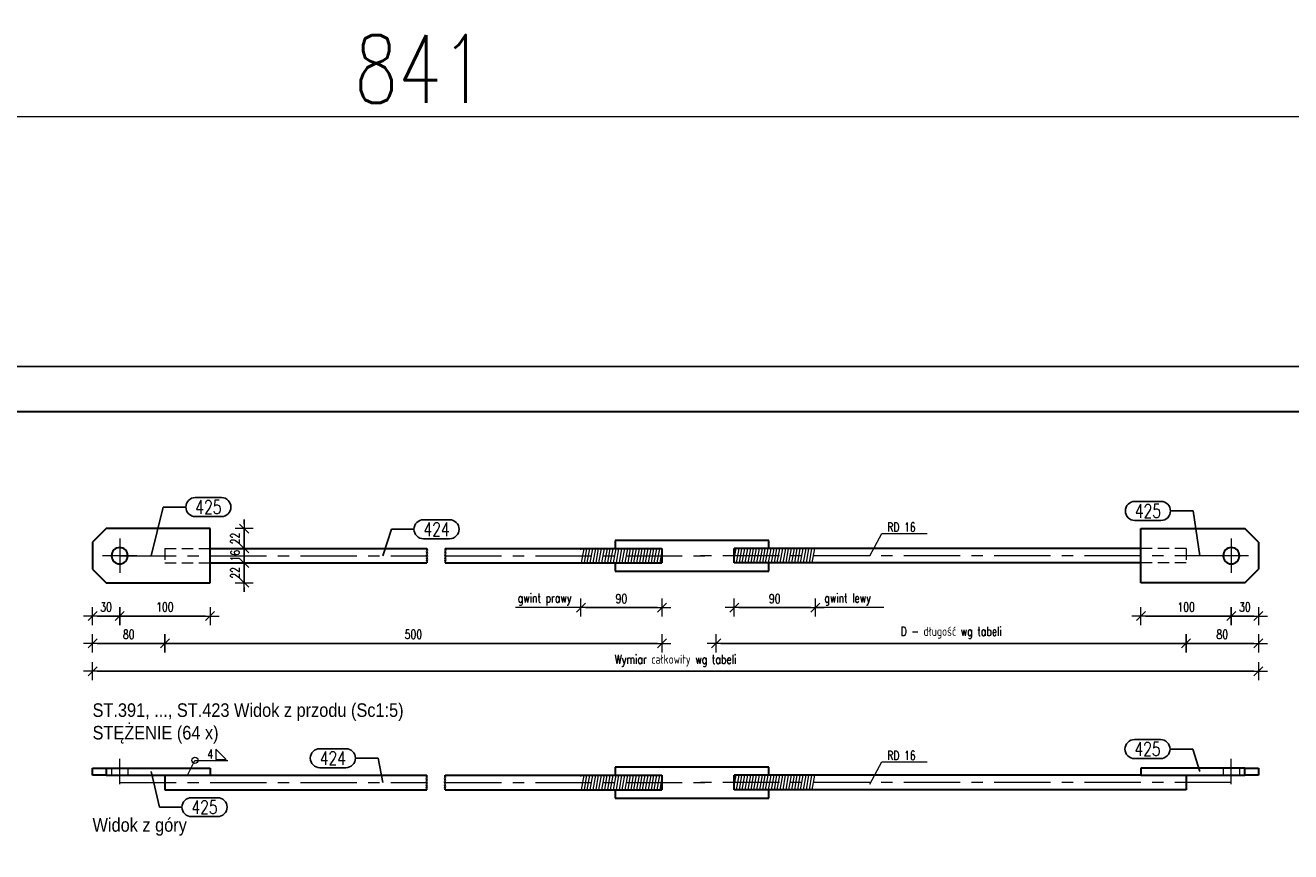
# Model space of a CAD drawing. Header units: millimetres. Extents: x -882 to -29, y 17430 to 18100.
# Tile 11 of 12: x -542 to -262, y 17917 to 18100. Entities that reach past the tile are written whole.
import ezdxf

# ---------------------------------------------------------------- set-up
doc = ezdxf.new("R2010")
doc.units = ezdxf.units.MM
doc.header["$LTSCALE"] = 10
doc.linetypes.add('HIDDEN', pattern=[0.375, 0.25, -0.125])
doc.linetypes.add('MITTE', pattern=[2, 1.25, -0.25, 0.25, -0.25])
doc.layers.get('Defpoints').update_dxf_attribs({"color": 1})
doc.layers.add('_FORMATKA', color=8, linetype='Continuous', plot=False)
for name, color, linetype, lineweight in [('_RAMKA', 7, 'Continuous', 35), ('PS_DIM', 4, 'Continuous', 13), ('PS_Hatch', 3, 'Continuous', 9), ('PS_Hidden', 2, 'HIDDEN', 9), ('PS_Mid', 5, 'MITTE', 15), ('PS_Pos', 1, 'Continuous', 15), ('PS_Shape', 161, 'Continuous', 30), ('PS_SOLID', 7, 'Continuous', 30), ('PS_Weld', 1, 'Continuous', 9)]:
    doc.layers.add(name, color=color, linetype=linetype, lineweight=lineweight)
doc.styles.add('gil', font='txt', dxfattribs={"width": 0.9})
doc.styles.add('simplex', font='simplex.shx', dxfattribs={"width": 0.75})
doc.dimstyles.new('1_10_PRZ', dxfattribs={"dimtxt": 2, "dimasz": 1, "dimexe": 2, "dimexo": 5, "dimgap": 1, "dimtad": 1, "dimdec": 0, "dimlfac": 10, "dimtxsty": 'simplex', "dimblk": 'dimznak', "dimcen": 2, "dimse1": 1, "dimse2": 1, "dimclrt": 3, "dimadec": 1, "dimazin": 0, "dimtfac": 1, "dimtdec": 0, "dimtix": 1, "dimtmove": 2, "dimatfit": 3, "dimldrblk": 'dim-grot', "dimfxl": 1, "dimarcsym": 0})
doc.dimstyles.new('1_5_PRZ', dxfattribs={"dimtxt": 2, "dimasz": 1, "dimexe": 2, "dimexo": 5, "dimgap": 1, "dimtad": 1, "dimdec": 0, "dimlfac": 5, "dimtxsty": 'simplex', "dimblk": 'dimznak', "dimcen": 2, "dimse1": 1, "dimse2": 1, "dimclrd": 256, "dimclrt": 1, "dimadec": 1, "dimazin": 0, "dimtfac": 1, "dimtdec": 0, "dimtix": 1, "dimtmove": 2, "dimatfit": 3, "dimldrblk": 'dim-grot', "dimfxl": 1, "dimarcsym": 0})

# ---------------------------------------------------------------- blocks, each defined once
blk = doc.blocks.new('dim-grot')
blk.add_hatch(color=256).paths.add_polyline_path([(0, 0), (-2, 0.5), (-2, -0.5)])
blk.add_lwpolyline([(0, 0), (-2, 0.5), (-2, -0.5), (0, 0)])
blk = doc.blocks.new('dimznak')
at = {"color": 0}
for points in [[(0, 2), (0, -2)], [(-2, 0), (2, 0)]]:
    blk.add_lwpolyline(points, dxfattribs=at)
at = {"color": 2}
blk.add_lwpolyline([(1, 1), (-1, -1)], dxfattribs=at)
blk = doc.blocks.new('*D35')
at = {"layer": 'Defpoints', "color": 0, "transparency": 16777216}
for p in [(-285.48, 17980.67), (-269.48, 17982.27), (-285.48, 17962.87)]:
    blk.add_point(p, dxfattribs=at)
at = {"layer": 'PS_DIM', "lineweight": -2, "transparency": 16777216}
blk.add_line((-270.48, 17962.87), (-284.48, 17962.87), dxfattribs=at)
at = {"layer": 'PS_DIM', "lineweight": -2, "transparency": 16777216, "rotation": 180}
blk.add_blockref('dimznak', (-285.48, 17962.87), dxfattribs=at)
at = {"layer": 'PS_DIM', "lineweight": -2, "transparency": 16777216}
blk.add_blockref('dimznak', (-269.48, 17962.87), dxfattribs=at)
at = {"layer": 'PS_DIM', "color": 1, "transparency": 16777216, "insert": (-277.48, 17964.87), "char_height": 2, "attachment_point": 5, "style": 'simplex'}
blk.add_mtext('80', dxfattribs=at)
blk = doc.blocks.new('*D36')
at = {"layer": 'Defpoints', "color": 0, "transparency": 16777216}
for p in [(-389.48, 17980.67), (-285.48, 17980.67), (-389.48, 17962.87)]:
    blk.add_point(p, dxfattribs=at)
at = {"layer": 'PS_DIM', "lineweight": -2, "transparency": 16777216}
blk.add_line((-286.48, 17962.87), (-388.48, 17962.87), dxfattribs=at)
at = {"layer": 'PS_DIM', "lineweight": -2, "transparency": 16777216, "rotation": 180}
blk.add_blockref('dimznak', (-389.48, 17962.87), dxfattribs=at)
at = {"layer": 'PS_DIM', "lineweight": -2, "transparency": 16777216}
blk.add_blockref('dimznak', (-285.48, 17962.87), dxfattribs=at)
at = {"layer": 'PS_DIM', "color": 1, "transparency": 16777216, "insert": (-337.48, 17965.2), "char_height": 2, "attachment_point": 5, "style": 'simplex'}
blk.add_mtext('D - długość wg tabeli', dxfattribs=at)
blk = doc.blocks.new('*D37')
at = {"layer": 'Defpoints', "color": 0, "transparency": 16777216}
for p in [(-511.48, 17980.67), (-401.48, 17980.67), (-511.48, 17962.87)]:
    blk.add_point(p, dxfattribs=at)
at = {"layer": 'PS_DIM', "lineweight": -2, "transparency": 16777216}
blk.add_line((-402.48, 17962.87), (-510.48, 17962.87), dxfattribs=at)
at = {"layer": 'PS_DIM', "lineweight": -2, "transparency": 16777216, "rotation": 180}
blk.add_blockref('dimznak', (-511.48, 17962.87), dxfattribs=at)
at = {"layer": 'PS_DIM', "lineweight": -2, "transparency": 16777216}
blk.add_blockref('dimznak', (-401.48, 17962.87), dxfattribs=at)
at = {"layer": 'PS_DIM', "color": 1, "transparency": 16777216, "insert": (-456.48, 17964.87), "char_height": 2, "attachment_point": 5, "style": 'simplex'}
blk.add_mtext('500', dxfattribs=at)
blk = doc.blocks.new('*D38')
at = {"layer": 'Defpoints', "color": 0, "transparency": 16777216}
for p in [(-511.48, 17980.67), (-527.48, 17978.87), (-527.48, 17962.87)]:
    blk.add_point(p, dxfattribs=at)
at = {"layer": 'PS_DIM', "lineweight": -2, "transparency": 16777216}
blk.add_line((-512.48, 17962.87), (-526.48, 17962.87), dxfattribs=at)
at = {"layer": 'PS_DIM', "lineweight": -2, "transparency": 16777216, "rotation": 180}
blk.add_blockref('dimznak', (-527.48, 17962.87), dxfattribs=at)
at = {"layer": 'PS_DIM', "lineweight": -2, "transparency": 16777216}
blk.add_blockref('dimznak', (-511.48, 17962.87), dxfattribs=at)
at = {"layer": 'PS_DIM', "color": 1, "transparency": 16777216, "insert": (-519.48, 17964.87), "char_height": 2, "attachment_point": 5, "style": 'simplex'}
blk.add_mtext('80', dxfattribs=at)
blk = doc.blocks.new('*D39')
at = {"layer": 'Defpoints', "color": 0, "transparency": 16777216}
for p in [(-269.48, 17982.27), (-527.48, 17978.87), (-269.48, 17956.69)]:
    blk.add_point(p, dxfattribs=at)
at = {"layer": 'PS_DIM', "lineweight": -2, "transparency": 16777216}
blk.add_line((-526.48, 17956.69), (-270.48, 17956.69), dxfattribs=at)
at = {"layer": 'PS_DIM', "lineweight": -2, "transparency": 16777216, "rotation": 180}
blk.add_blockref('dimznak', (-527.48, 17956.69), dxfattribs=at)
at = {"layer": 'PS_DIM', "lineweight": -2, "transparency": 16777216}
blk.add_blockref('dimznak', (-269.48, 17956.69), dxfattribs=at)
at = {"layer": 'PS_DIM', "color": 1, "transparency": 16777216, "insert": (-398.48, 17959.02), "char_height": 2, "attachment_point": 5, "style": 'simplex'}
blk.add_mtext('Wymiar całkowity wg tabeli', dxfattribs=at)
blk = doc.blocks.new('*D40')
at = {"layer": 'Defpoints', "color": 0, "transparency": 16777216}
for p in [(-419.42, 17980.67), (-401.48, 17982.43), (-419.42, 17970.78)]:
    blk.add_point(p, dxfattribs=at)
at = {"layer": 'PS_DIM', "lineweight": -2, "transparency": 16777216}
blk.add_line((-402.48, 17970.78), (-418.42, 17970.78), dxfattribs=at)
at = {"layer": 'PS_DIM', "lineweight": -2, "transparency": 16777216, "rotation": 180}
blk.add_blockref('dimznak', (-419.42, 17970.78), dxfattribs=at)
at = {"layer": 'PS_DIM', "lineweight": -2, "transparency": 16777216}
blk.add_blockref('dimznak', (-401.48, 17970.78), dxfattribs=at)
at = {"layer": 'PS_DIM', "color": 1, "transparency": 16777216, "insert": (-410.45, 17972.78), "char_height": 2, "attachment_point": 5, "style": 'simplex'}
blk.add_mtext('90', dxfattribs=at)
blk = doc.blocks.new('*D42')
at = {"layer": 'Defpoints', "color": 0, "transparency": 16777216}
for p in [(-501.48, 17988.27), (-496.26, 17983.87), (-493.93, 17983.87)]:
    blk.add_point(p, dxfattribs=at)
at = {"layer": 'PS_DIM', "lineweight": -2, "transparency": 16777216}
for p, q in [((-493.93, 17989.27), (-493.93, 17990.27)), ((-493.93, 17988.27), (-493.93, 17983.87)), ((-493.93, 17982.87), (-493.93, 17981.87))]:
    blk.add_line(p, q, dxfattribs=at)
for p, rotation in [((-493.93, 17988.27), 270), ((-493.93, 17983.87), 90)]:
    blk.add_blockref('dimznak', p, dxfattribs=dict(at, rotation=rotation))
at = {"layer": 'PS_DIM', "color": 1, "transparency": 16777216, "insert": (-495.93, 17986.07), "char_height": 2, "attachment_point": 5, "rotation": 90, "style": 'simplex'}
blk.add_mtext('22', dxfattribs=at)
blk = doc.blocks.new('*D43')
at = {"layer": 'Defpoints', "color": 0, "transparency": 16777216}
for p in [(-496.26, 17983.87), (-498.13, 17980.67), (-493.93, 17980.67)]:
    blk.add_point(p, dxfattribs=at)
at = {"layer": 'PS_DIM', "lineweight": -2, "transparency": 16777216}
for p, q in [((-493.93, 17984.87), (-493.93, 17985.87)), ((-493.93, 17983.87), (-493.93, 17980.67)), ((-493.93, 17979.67), (-493.93, 17978.67))]:
    blk.add_line(p, q, dxfattribs=at)
for p, rotation in [((-493.93, 17983.87), 270), ((-493.93, 17980.67), 90)]:
    blk.add_blockref('dimznak', p, dxfattribs=dict(at, rotation=rotation))
at = {"layer": 'PS_DIM', "color": 1, "transparency": 16777216, "insert": (-495.93, 17982.27), "char_height": 2, "attachment_point": 5, "rotation": 90, "style": 'simplex'}
blk.add_mtext('16', dxfattribs=at)
blk = doc.blocks.new('*D44')
at = {"layer": 'Defpoints', "color": 0, "transparency": 16777216}
for p in [(-498.13, 17980.67), (-501.48, 17976.27), (-493.93, 17976.27)]:
    blk.add_point(p, dxfattribs=at)
at = {"layer": 'PS_DIM', "lineweight": -2, "transparency": 16777216}
for p, q in [((-493.93, 17981.67), (-493.93, 17982.67)), ((-493.93, 17980.67), (-493.93, 17976.27)), ((-493.93, 17975.27), (-493.93, 17974.27))]:
    blk.add_line(p, q, dxfattribs=at)
for p, rotation in [((-493.93, 17980.67), 270), ((-493.93, 17976.27), 90)]:
    blk.add_blockref('dimznak', p, dxfattribs=dict(at, rotation=rotation))
at = {"layer": 'PS_DIM', "color": 1, "transparency": 16777216, "insert": (-495.93, 17978.47), "char_height": 2, "attachment_point": 5, "rotation": 90, "style": 'simplex'}
blk.add_mtext('22', dxfattribs=at)
blk = doc.blocks.new('*X26')
at = {"color": 1}
for p, q in [((-295.24, 10523.68), (-295.1, 10524.03)), ((-295.1, 10523.34), (-295.24, 10523.68)), ((-295.24, 10522.99), (-295.1, 10523.34)), ((-295.17, 10524.2), (-295.17, 10524.44)), ((-295.1, 10524.03), (-295.17, 10524.2)), ((-291.24, 10523.68), (-291.1, 10524.03)), ((-291.1, 10523.34), (-291.24, 10523.68)), ((-291.24, 10522.99), (-291.1, 10523.34)), ((-291.17, 10524.2), (-291.17, 10524.44)), ((-291.1, 10524.03), (-291.17, 10524.2)), ((-295.1, 10522.64), (-295.24, 10522.99)), ((-295.24, 10522.29), (-295.1, 10522.64)), ((-295.1, 10521.95), (-295.24, 10522.29)), ((-295.24, 10521.6), (-295.1, 10521.95)), ((-295.17, 10521.43), (-295.24, 10521.6)), ((-295.17, 10521.24), (-295.17, 10521.43)), ((-291.1, 10522.64), (-291.24, 10522.99)), ((-291.24, 10522.29), (-291.1, 10522.64)), ((-291.1, 10521.95), (-291.24, 10522.29)), ((-291.24, 10521.6), (-291.1, 10521.95)), ((-291.17, 10521.43), (-291.24, 10521.6)), ((-291.17, 10521.24), (-291.17, 10521.43))]:
    blk.add_line(p, q, dxfattribs=at)
at = {"layer": 'PS_Hidden', "color": 2, "linetype": 'HIDDEN'}
for p, q in [((-364.97, 10526.04), (-364.97, 10524.44)), ((-361.37, 10526.04), (-361.37, 10524.44)), ((-118.97, 10526.04), (-118.97, 10524.44)), ((-115.37, 10526.04), (-115.37, 10524.44))]:
    blk.add_line(p, q, dxfattribs=at)
at = {"layer": 'PS_Mid', "color": 5, "linetype": 'MITTE'}
for p, q in [((-363.17, 10522.44), (-363.17, 10528.04)), ((-117.17, 10522.44), (-117.17, 10528.04)), ((-363.17, 10522.84), (-295.17, 10522.84)), ((-291.17, 10522.84), (-233.17, 10522.84)), ((-117.17, 10522.84), (-237.17, 10522.84))]:
    blk.add_line(p, q, dxfattribs=at)
at = {"layer": 'PS_SOLID', "color": 7, "linetype": 'Continuous'}
for p, q in [((-369.17, 10524.44), (-369.17, 10526.04)), ((-369.17, 10526.04), (-366.17, 10526.04)), ((-366.17, 10524.44), (-369.17, 10524.44)), ((-366.17, 10526.04), (-366.17, 10524.44)), ((-366.17, 10526.04), (-343.17, 10526.04)), ((-366.17, 10524.44), (-343.17, 10524.44)), ((-353.17, 10524.44), (-353.17, 10522.84)), ((-343.17, 10526.04), (-343.17, 10524.44)), ((-343.17, 10524.44), (-295.17, 10524.44)), ((-291.17, 10524.44), (-243.17, 10524.44)), ((-243.17, 10524.44), (-243.17, 10521.24)), ((-227.17, 10522.84), (-227.17, 10524.44)), ((-137.17, 10524.44), (-227.17, 10524.44)), ((-137.17, 10526.04), (-137.17, 10524.44)), ((-114.17, 10526.04), (-137.17, 10526.04)), ((-137.17, 10524.44), (-114.17, 10524.44)), ((-127.17, 10524.44), (-127.17, 10521.24)), ((-114.17, 10524.44), (-114.17, 10526.04)), ((-114.17, 10526.04), (-111.17, 10526.04)), ((-111.17, 10524.44), (-114.17, 10524.44)), ((-111.17, 10526.04), (-111.17, 10524.44)), ((-353.17, 10522.84), (-353.17, 10521.24)), ((-353.17, 10521.24), (-295.17, 10521.24)), ((-291.17, 10521.24), (-243.17, 10521.24)), ((-227.17, 10521.24), (-227.17, 10522.84)), ((-127.17, 10521.24), (-227.17, 10521.24))]:
    blk.add_line(p, q, dxfattribs=at)
blk = doc.blocks.new('*X27')
at = {"color": 1}
for p, q in [((-295.1, 10574.26), (-295.24, 10573.91)), ((-295.24, 10573.91), (-295.1, 10573.57)), ((-295.17, 10574.62), (-295.17, 10574.43)), ((-295.17, 10574.43), (-295.1, 10574.26)), ((-291.1, 10574.26), (-291.24, 10573.91)), ((-291.24, 10573.91), (-291.1, 10573.57)), ((-291.17, 10574.62), (-291.17, 10574.43)), ((-291.17, 10574.43), (-291.1, 10574.26)), ((-295.1, 10573.57), (-295.24, 10573.22)), ((-295.24, 10573.22), (-295.1, 10572.87)), ((-295.1, 10572.87), (-295.24, 10572.53)), ((-295.24, 10572.53), (-295.1, 10572.18)), ((-295.1, 10572.18), (-295.24, 10571.83)), ((-295.24, 10571.83), (-295.17, 10571.66)), ((-295.17, 10571.66), (-295.17, 10571.42)), ((-291.1, 10573.57), (-291.24, 10573.22)), ((-291.24, 10573.22), (-291.1, 10572.87)), ((-291.1, 10572.87), (-291.24, 10572.53)), ((-291.24, 10572.53), (-291.1, 10572.18)), ((-291.1, 10572.18), (-291.24, 10571.83)), ((-291.24, 10571.83), (-291.17, 10571.66)), ((-291.17, 10571.66), (-291.17, 10571.42))]:
    blk.add_line(p, q, dxfattribs=at)
at = {"layer": 'PS_Hidden', "color": 2, "linetype": 'HIDDEN'}
for p, q in [((-353.17, 10574.62), (-353.17, 10571.42)), ((-353.17, 10574.62), (-343.17, 10574.62)), ((-127.17, 10574.62), (-137.17, 10574.62)), ((-127.17, 10574.62), (-127.17, 10571.42)), ((-353.17, 10571.42), (-343.17, 10571.42)), ((-127.17, 10571.42), (-137.17, 10571.42))]:
    blk.add_line(p, q, dxfattribs=at)
at = {"layer": 'PS_Mid', "color": 5, "linetype": 'MITTE'}
for p, q in [((-363.17, 10576.82), (-363.17, 10569.22)), ((-117.17, 10576.82), (-117.17, 10569.22)), ((-359.37, 10573.02), (-366.97, 10573.02)), ((-363.17, 10573.02), (-295.17, 10573.02)), ((-291.17, 10573.02), (-233.17, 10573.02)), ((-117.17, 10573.02), (-237.17, 10573.02)), ((-113.37, 10573.02), (-120.97, 10573.02))]:
    blk.add_line(p, q, dxfattribs=at)
at = {"layer": 'PS_SOLID', "color": 7, "linetype": 'Continuous'}
for p, q in [((-366.17, 10579.02), (-369.17, 10576.02)), ((-343.17, 10579.02), (-366.17, 10579.02)), ((-343.17, 10567.02), (-343.17, 10579.02)), ((-137.17, 10567.02), (-137.17, 10579.02)), ((-137.17, 10579.02), (-114.17, 10579.02)), ((-111.17, 10576.02), (-114.17, 10579.02)), ((-369.17, 10576.02), (-369.17, 10570.02)), ((-343.17, 10574.62), (-295.17, 10574.62)), ((-291.17, 10574.62), (-243.17, 10574.62)), ((-243.17, 10574.62), (-243.17, 10571.42)), ((-227.17, 10571.42), (-227.17, 10574.62)), ((-137.17, 10574.62), (-227.17, 10574.62)), ((-111.17, 10576.02), (-111.17, 10570.02)), ((-343.17, 10571.42), (-295.17, 10571.42)), ((-291.17, 10571.42), (-243.17, 10571.42)), ((-137.17, 10571.42), (-227.17, 10571.42)), ((-369.17, 10570.02), (-366.17, 10567.02)), ((-114.17, 10567.02), (-111.17, 10570.02)), ((-366.17, 10567.02), (-343.17, 10567.02)), ((-114.17, 10567.02), (-137.17, 10567.02))]:
    blk.add_line(p, q, dxfattribs=at)
at = {"layer": 'PS_SOLID', "color": 7, "extrusion": (0, 0, -1)}
for centre in [(363.17, 10573.02), (117.17, 10573.02)]:
    blk.add_circle(centre, 1.8, dxfattribs=at)
blk = doc.blocks.new('*X28')
at = {"color": 1}
for p, q in [((-298.17, 10573.02), (-295.56, 10577.95)), ((-295.56, 10577.95), (-285.53, 10577.95))]:
    blk.add_line(p, q, dxfattribs=at)
at = {"color": 3, "style": 'simplex', "width": 0.75}
blk.add_text('RD 16 ', height=2, dxfattribs=at).set_placement((-294.36, 10578.35))
blk = doc.blocks.new('*X29')
at = {"color": 1}
for p, q in [((-298.17, 10522.49), (-295.56, 10527.42)), ((-295.56, 10527.42), (-285.53, 10527.42))]:
    blk.add_line(p, q, dxfattribs=at)
at = {"color": 3, "style": 'simplex', "width": 0.75}
blk.add_text('RD 16 ', height=2, dxfattribs=at).set_placement((-294.36, 10527.82))
blk = doc.blocks.new('*X30')
at = {"color": 3}
for p, q in [((-339.61, 10527.95), (-341.91, 10530.25)), ((-341.91, 10530.25), (-341.91, 10527.95)), ((-341.91, 10527.95), (-339.61, 10527.95))]:
    blk.add_line(p, q, dxfattribs=at)
at = {"color": 9}
for p, q in [((-348.15, 10524.44), (-346.51, 10527.72)), ((-346.51, 10527.72), (-339.23, 10527.72))]:
    blk.add_line(p, q, dxfattribs=at)
blk.add_circle((-346.51, 10527.72), 0.69, dxfattribs=at)
at = {"color": 2, "style": 'simplex', "width": 0.75}
blk.add_text('4', height=2, dxfattribs=at).set_placement((-343.75, 10528.12))
blk = doc.blocks.new('*D23')
at = {"color": 252, "lineweight": -2, "transparency": 16777216}
blk.add_line((-838, 649.33), (-3, 649.33), dxfattribs=at)
at = {"layer": 'Defpoints', "color": 0, "transparency": 16777216}
for p in [(0, 649.33), (-841, 594), (0, 594)]:
    blk.add_point(p, dxfattribs=at)
at = {"color": 252, "lineweight": -2, "transparency": 16777216, "xscale": 3, "yscale": 3, "zscale": 3, "rotation": 180}
blk.add_blockref('dimznak', (-841, 649.33), dxfattribs=at)
at = {"color": 252, "lineweight": -2, "transparency": 16777216, "xscale": 3, "yscale": 3, "zscale": 3}
blk.add_blockref('dimznak', (0, 649.33), dxfattribs=at)
at = {"color": 252, "transparency": 16777216, "insert": (-420.5, 659.83), "char_height": 15, "attachment_point": 5, "style": 'simplex'}
blk.add_mtext('841', dxfattribs=at)
blk = doc.blocks.new('*U16')
at = {"layer": '_FORMATKA', "lineweight": -3}
blk.add_lwpolyline([(-841, 0), (0, 0), (0, 594), (-841, 594)], close=True, dxfattribs=at)
at = {"layer": '_RAMKA', "lineweight": -3, "const_width": 0.5}
blk.add_lwpolyline([(-811, 10), (-10, 10), (-10, 584), (-811, 584)], close=True, dxfattribs=at)
dim = blk.add_linear_dim(base=(0, 649.33), p1=(-841, 594), p2=(0, 594), dimstyle='1_10_PRZ', override={"dimscale": 3, "dimtxt": 5, "dimlfac": 1, "dimclrd": 252, "dimclrt": 252})
dim.commit()
dim.dimension.update_dxf_attribs({"geometry": '*D23', "text_midpoint": (-420.5, 659.83)})

msp = doc.modelspace()

# ---------------------------------------------------------------- hatches: boundary and pattern name
at = {"layer": 'PS_Hatch'}
h = msp.add_hatch(dxfattribs=at)
h.set_pattern_fill('ANSI31', color=256, scale=0.2, angle=35, style=0)
h.set_pattern_definition([(80, (-2861.8146, -5185.5279), (-0.625352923, 0.110266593), [])])
h.paths.add_polyline_path([(-419.42, 17983.87), (-401.48, 17983.87), (-401.48, 17980.67), (-419.42, 17980.67)])
h = msp.add_hatch(dxfattribs=at)
h.set_pattern_fill('ANSI31', color=256, scale=0.2, angle=35, style=0)
h.set_pattern_definition([(80, (-2857.8146, -5185.5279), (-0.625352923, 0.110266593), [])])
h.paths.add_polyline_path([(-367.56, 17983.87), (-385.48, 17983.87), (-385.48, 17980.67), (-367.56, 17980.67)])
h = msp.add_hatch(dxfattribs=at)
h.set_pattern_fill('ANSI31', color=256, scale=0.2, angle=35, style=0)
h.set_pattern_definition([(80, (-2861.8146, -5235.71076), (-0.625352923, 0.110266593), [])])
h.paths.add_polyline_path([(-419.42, 17933.68), (-401.48, 17933.68), (-401.48, 17930.48), (-419.42, 17930.48)])
h = msp.add_hatch(dxfattribs=at)
h.set_pattern_fill('ANSI31', color=256, scale=0.2, angle=35, style=0)
h.set_pattern_definition([(80, (-2857.8146, -5235.71076), (-0.625352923, 0.110266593), [])])
h.paths.add_polyline_path([(-367.56, 17933.68), (-385.48, 17933.68), (-385.48, 17930.48), (-367.56, 17930.48)])

# ---------------------------------------------------------------- linework, layer by layer
at = {"color": 1}
for p, q in [((-504.74, 17995.13), (-498.96, 17995.13)), ((-514.48, 17982.27), (-511.84, 17993.03)), ((-511.84, 17993.03), (-506.84, 17993.03)), ((-296.83, 17994.27), (-291.04, 17994.27)), ((-288.94, 17992.17), (-283.94, 17992.17)), ((-282.48, 17982.27), (-283.94, 17992.17)), ((-504.74, 17990.93), (-498.96, 17990.93)), ((-454.25, 17990.22), (-448.47, 17990.22)), ((-296.83, 17990.07), (-291.04, 17990.07)), ((-463.23, 17982.27), (-461.35, 17988.12)), ((-461.35, 17988.12), (-456.35, 17988.12)), ((-454.25, 17986.02), (-448.47, 17986.02)), ((-296.92, 17941.58), (-291.13, 17941.58)), ((-477.2, 17939.56), (-471.41, 17939.56)), ((-289.03, 17939.48), (-284.03, 17939.48)), ((-282.48, 17934.48), (-284.03, 17939.48)), ((-469.31, 17937.46), (-464.31, 17937.46)), ((-463.23, 17932.08), (-464.31, 17937.46)), ((-296.92, 17937.38), (-291.13, 17937.38)), ((-514.48, 17934.48), (-512.7, 17926.62)), ((-477.2, 17935.36), (-471.41, 17935.36)), ((-505.6, 17928.72), (-499.81, 17928.72)), ((-512.7, 17926.62), (-507.7, 17926.62)), ((-505.6, 17924.52), (-499.81, 17924.52))]:
    msp.add_line(p, q, dxfattribs=at)
for centre, start, end in [((-504.74, 17993.03), 90, 270), ((-498.96, 17993.03), 270, 90), ((-296.83, 17992.17), 90, 270), ((-291.04, 17992.17), 270, 90), ((-454.25, 17988.12), 90, 270), ((-448.47, 17988.12), 270, 90), ((-296.92, 17939.48), 90, 270), ((-291.13, 17939.48), 270, 90), ((-477.2, 17937.46), 90, 270), ((-471.41, 17937.46), 270, 90), ((-505.6, 17926.62), 90, 270), ((-499.81, 17926.62), 270, 90)]:
    msp.add_arc(centre, 2.1, start, end, dxfattribs=at)
at = {"layer": 'PS_DIM'}
for p, q in [((-419.48, 17970.78), (-433.85, 17970.78)), ((-352.34, 17970.78), (-367.56, 17970.78))]:
    msp.add_line(p, q, dxfattribs=at)
at = {"layer": 'PS_SOLID', "color": 7, "linetype": 'Continuous'}
for p, q in [((-377.85, 17985.67), (-411.85, 17985.67)), ((-411.85, 17985.67), (-411.85, 17984.42, -2.8)), ((-411.85, 17984.82, -2.8), (-411.85, 17984.72, -2.8)), ((-411.85, 17984.42, -2.8), (-411.85, 17983.94, -2.8)), ((-377.85, 17984.72, -2.8), (-377.85, 17985.67)), ((-377.85, 17984.42, -2.8), (-377.85, 17984.72, -2.8)), ((-377.85, 17983.87), (-377.85, 17984.42, -2.8)), ((-411.85, 17980.67), (-411.85, 17980.19)), ((-377.85, 17980.19), (-377.85, 17980.67)), ((-411.85, 17980.19), (-411.85, 17978.93, -2.8)), ((-411.85, 17978.93, -2.8), (-411.85, 17978.82, -2.8)), ((-411.85, 17978.82, -2.8), (-377.85, 17978.82, -2.8)), ((-377.85, 17978.93, -2.8), (-377.85, 17980.19)), ((-377.85, 17978.82, -2.8), (-377.85, 17978.93, -2.8)), ((-377.85, 17935.48), (-411.85, 17935.48)), ((-411.85, 17935.48), (-411.85, 17934.24, -2.8)), ((-411.85, 17934.64, -2.8), (-411.85, 17934.54, -2.8)), ((-411.85, 17934.24, -2.8), (-411.85, 17933.76, -2.8)), ((-377.85, 17934.54, -2.8), (-377.85, 17935.48)), ((-377.85, 17934.24, -2.8), (-377.85, 17934.54, -2.8)), ((-377.85, 17933.68), (-377.85, 17934.24, -2.8)), ((-411.85, 17930.48), (-411.85, 17930.01)), ((-411.85, 17930.01), (-411.85, 17928.74, -2.8)), ((-377.85, 17930.01), (-377.85, 17930.48)), ((-377.85, 17928.74, -2.8), (-377.85, 17930.01)), ((-411.85, 17928.74, -2.8), (-411.85, 17928.64, -2.8)), ((-411.85, 17928.64, -2.8), (-377.85, 17928.64, -2.8)), ((-377.85, 17928.64, -2.8), (-377.85, 17928.74, -2.8))]:
    msp.add_line(p, q, dxfattribs=at)

# ---------------------------------------------------------------- block references
at = {"layer": 'PS_DIM'}
msp.add_blockref('*U16', (-34.57, 17430.14), dxfattribs=at)
at = {"layer": 'PS_Pos'}
for name in ['*X28', '*X29']:
    msp.add_blockref(name, (-57.27, 7409.24), dxfattribs=at)
at = {"layer": 'PS_Shape', "color": 2}
for name in ['*X27', '*X26']:
    msp.add_blockref(name, (-158.31, 7409.24), dxfattribs=at)
at = {"layer": 'PS_Weld'}
msp.add_blockref('*X30', (-158.31, 7409.24), dxfattribs=at)

# ---------------------------------------------------------------- texts
at = {"color": 2, "style": 'simplex', "width": 0.75}
for s, p in [('425', (-504.74, 17991.53)), ('425', (-296.83, 17990.67)), ('424', (-454.25, 17986.62)), ('424', (-477.2, 17935.96)), ('425', (-296.92, 17937.98)), ('425', (-505.6, 17925.12))]:
    msp.add_text(s, height=3, dxfattribs=at).set_placement(p)
at = {"color": 3, "style": 'gil', "width": 0.9}
for s, p in [('ST.391, ..., ST.423 Widok z przodu (Sc1:5)', (-527.48, 17946.6)), ('STĘŻENIE (64 x)', (-527.48, 17941.6)), ('Widok z góry', (-527.48, 17921.19))]:
    msp.add_text(s, height=3, dxfattribs=at).set_placement(p)
at = {"layer": 'PS_DIM', "color": 4, "insert": (-433.4, 17973.9), "char_height": 2, "attachment_point": 1, "style": 'simplex'}
msp.add_mtext_dynamic_manual_height_columns('gwint prawy', width=15.6065, gutter_width=17.5, heights=[0], dxfattribs=at)
at = {"layer": 'PS_DIM', "color": 1, "insert": (-365.55, 17973.9), "char_height": 2, "attachment_point": 1, "style": 'simplex'}
msp.add_mtext_dynamic_manual_height_columns('gwint lewy', width=15.6065, gutter_width=17.5, heights=[0], dxfattribs=at)

# ---------------------------------------------------------------- dimensions: what is measured, and where the dimension line sits
at = {"layer": 'PS_DIM'}
for base, p1, p2, picture, middle in [((-493.93, 17983.87), (-501.48, 17988.27), (-496.26, 17983.87), '*D42', (-495.93, 17986.07)), ((-493.93, 17980.67), (-496.26, 17983.87), (-498.13, 17980.67), '*D43', (-495.93, 17982.27)), ((-493.93, 17976.27), (-498.13, 17980.67), (-501.48, 17976.27), '*D44', (-495.93, 17978.47))]:
    dim = msp.add_linear_dim(base=base, p1=p1, p2=p2, angle=90, dimstyle='1_5_PRZ', dxfattribs=at)
    dim.commit()
    dim.dimension.update_dxf_attribs({"geometry": picture, "text_midpoint": middle})
for base, p1, p2 in [((-521.48, 17968.9), (-527.48, 17982.27), (-521.48, 17981.87)), ((-501.48, 17968.9), (-521.48, 17981.87), (-501.48, 17976.27)), ((-367.56, 17970.78), (-385.48, 17980.67), (-367.56, 17980.67)), ((-275.48, 17968.9), (-295.48, 17976.27), (-275.48, 17982.27)), ((-269.48, 17968.9), (-275.48, 17982.27), (-269.48, 17979.27))]:
    msp.add_linear_dim(base=base, p1=p1, p2=p2, dimstyle='1_5_PRZ', dxfattribs=at).render()
for base, p1, p2, text, picture, middle in [((-269.48, 17956.69), (-527.48, 17978.87), (-269.48, 17982.27), 'Wymiar całkowity wg tabeli', '*D39', (-398.48, 17959.02)), ((-511.48, 17962.87), (-401.48, 17980.67), (-511.48, 17980.67), '500', '*D37', (-456.48, 17964.87)), ((-389.48, 17962.87), (-285.48, 17980.67), (-389.48, 17980.67), 'D - długość wg tabeli', '*D36', (-337.48, 17965.2))]:
    dim = msp.add_linear_dim(base=base, p1=p1, p2=p2, text=text, dimstyle='1_5_PRZ', dxfattribs=at)
    dim.commit()
    dim.dimension.update_dxf_attribs({"geometry": picture, "text_midpoint": middle})
for base, p1, p2, picture, middle in [((-527.48, 17962.87), (-511.48, 17980.67), (-527.48, 17978.87), '*D38', (-519.48, 17964.87)), ((-419.42, 17970.78), (-401.48, 17982.43), (-419.42, 17980.67), '*D40', (-410.45, 17972.78)), ((-285.48, 17962.87), (-269.48, 17982.27), (-285.48, 17980.67), '*D35', (-277.48, 17964.87))]:
    dim = msp.add_linear_dim(base=base, p1=p1, p2=p2, dimstyle='1_5_PRZ', dxfattribs=at)
    dim.commit()
    dim.dimension.update_dxf_attribs({"geometry": picture, "text_midpoint": middle})

doc.saveas('drawing.dxf')
